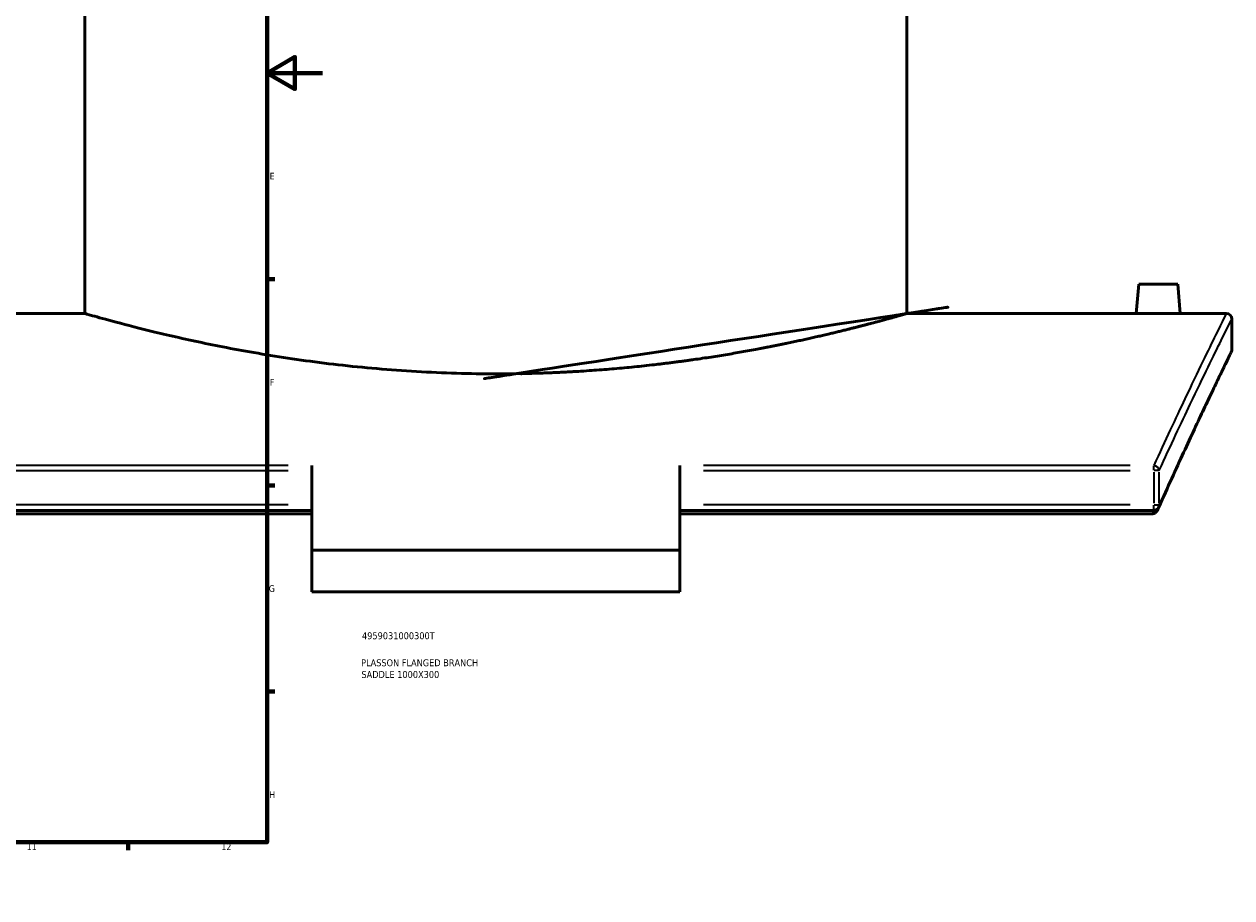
# Model space of a CAD drawing. Header units: millimetres. Extents: x -634 to 1183, y -305 to 935.
# Tile 7 of 12: x 734 to 1168, y 0 to 315. Entities that reach past the tile are written whole.
import ezdxf

# ---------------------------------------------------------------- set-up
doc = ezdxf.new("R2010")
doc.units = ezdxf.units.MM
for name, color, linetype, lineweight in [('Border (ANSI)', 7, 'Continuous', 70), ('Title (ISO)', 7, 'Continuous', 50), ('Visible (ANSI)', 7, 'Continuous', 50), ('Visible Narrow (ANSI)', 7, 'Continuous', 35)]:
    doc.layers.add(name, color=color, linetype=linetype, lineweight=lineweight)
doc.styles.add('Note Text (ANSI)', font='tahoma.ttf')
doc.styles.add('Note Text (ISO)', font='tahoma.ttf')

# ---------------------------------------------------------------- blocks, each defined once
blk = doc.blocks.new('Borders Default Border')
at = {"layer": 'Border (ANSI)'}
for p, q in [((70.08333206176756, 574.000015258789), (70.08333206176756, 576.8000030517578)), ((140.1666641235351, 574.000015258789), (140.1666641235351, 576.8000030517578)), ((210.2499961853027, 574.000015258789), (210.2499961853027, 576.8000030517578)), ((280.3333282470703, 574.000015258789), (280.3333282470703, 576.8000030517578)), ((350.4166793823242, 574.000015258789), (350.4166793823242, 576.8000030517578)), ((490.5833435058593, 574.000015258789), (490.5833435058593, 576.8000030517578)), ((560.6666564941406, 574.000015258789), (560.6666564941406, 576.8000030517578)), ((630.7500076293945, 574.000015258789), (630.7500076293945, 576.8000030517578)), ((700.8333587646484, 574.000015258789), (700.8333587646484, 576.8000030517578)), ((770.9166717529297, 574.000015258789), (770.9166717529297, 576.8000030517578)), ((20, 519.7499847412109), (17.20000028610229, 519.7499847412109)), ((820.999984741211, 519.7499847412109), (823.7999725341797, 519.7499847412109)), ((20, 445.4999923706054), (17.20000028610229, 445.4999923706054)), ((820.999984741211, 445.4999923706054), (823.7999725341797, 445.4999923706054)), ((20, 371.25), (17.20000028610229, 371.25)), ((820.999984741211, 371.25), (823.7999725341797, 371.25)), ((20, 222.7499961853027), (17.20000028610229, 222.7499961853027)), ((820.999984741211, 222.7499961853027), (823.7999725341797, 222.7499961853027)), ((20, 148.5000038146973), (17.20000028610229, 148.5000038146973)), ((820.999984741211, 148.5000038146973), (823.7999725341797, 148.5000038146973)), ((20, 74.25000190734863), (17.20000028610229, 74.25000190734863)), ((820.999984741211, 74.25000190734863), (823.7999725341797, 74.25000190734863)), ((70.08333206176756, 20), (70.08333206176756, 17.20000028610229)), ((140.1666641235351, 20), (140.1666641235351, 17.20000028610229)), ((210.2499961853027, 20), (210.2499961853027, 17.20000028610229)), ((280.3333282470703, 20), (280.3333282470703, 17.20000028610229)), ((350.4166793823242, 20), (350.4166793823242, 17.20000028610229)), ((490.5833435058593, 20), (490.5833435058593, 17.20000028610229)), ((560.6666564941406, 20), (560.6666564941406, 17.20000028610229)), ((630.7500076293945, 20), (630.7500076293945, 17.20000028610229)), ((700.8333587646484, 20), (700.8333587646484, 17.20000028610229)), ((770.9166717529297, 20), (770.9166717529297, 17.20000028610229))]:
    blk.add_line(p, q, dxfattribs=at)
at = {"layer": 'Border (ANSI)', "flags": 128}
for points in [[(420.4999923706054, 594.0000152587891), (420.4999923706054, 574.000015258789), (414.7264862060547, 584.000015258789), (426.2734985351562, 584.000015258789), (420.4999923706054, 574.000015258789)], [(20, 20), (20, 574.000015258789), (820.999984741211, 574.000015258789), (820.999984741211, 20), (20, 20)], [(0, 297.0000076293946), (20, 297.0000076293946), (10, 302.773494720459), (10, 291.2265014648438), (20, 297.0000076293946)], [(840.9999847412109, 297.0000076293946), (820.999984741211, 297.0000076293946), (830.9999847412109, 302.773494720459), (830.9999847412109, 291.2265014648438), (820.999984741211, 297.0000076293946)], [(420.4999923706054, 0), (420.4999923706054, 20), (414.7264862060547, 10), (426.2734985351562, 10), (420.4999923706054, 20)]]:
    blk.add_lwpolyline(points, dxfattribs=at)
at = {"layer": 'Border (ANSI)', "color": 5, "true_color": 0x0000ff, "char_height": 2.399999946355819, "attachment_point": 7, "style": 'Note Text (ANSI)'}
for s, insert in [('1', (34.50022139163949, 574.3999999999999)), ('2', (104.39731425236, 574.3999999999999)), ('3', (174.4614475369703, 574.3494327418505)), ('4', (244.4545406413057, 574.3999999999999)), ('5', (314.6722743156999, 574.3494327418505)), ('6', (384.6922474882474, 574.3494327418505)), ('7', (454.7986208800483, 574.3999999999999)), ('8', (524.8416341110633, 574.3455429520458)), ('9', (594.9153674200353, 574.3533225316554)), ('10', (664.3497352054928, 574.3494327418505)), ('11', (734.4330685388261, 574.3999999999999)), ('12', (804.5164018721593, 574.3999999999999)), ('A', (17.37912944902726, 555.6750000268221)), ('A', (821.5791293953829, 555.6750000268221)), ('B', (17.66755331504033, 481.4250000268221)), ('B', (821.8675532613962, 481.4250000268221)), ('C', (17.51467650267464, 407.1322123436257)), ('C', (821.7146764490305, 407.1322123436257)), ('D', (17.52071377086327, 332.9250000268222)), ('D', (821.7207137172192, 332.9250000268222)), ('E', (17.71423082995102, 258.6750000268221)), ('E', (821.9142307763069, 258.6750000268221)), ('F', (17.77938474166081, 184.4250000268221)), ('F', (821.9793846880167, 184.4250000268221)), ('G', (17.40381752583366, 110.1283225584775)), ('G', (821.6038174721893, 110.1283225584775)), ('H', (17.52557601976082, 35.92500002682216)), ('H', (821.7255759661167, 35.92500002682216)), ('1', (34.50022139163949, 17.20000005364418)), ('2', (104.39731425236, 17.20000005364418)), ('3', (174.4614475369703, 17.14943279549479)), ('4', (244.4545406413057, 17.20000005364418)), ('5', (314.6722743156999, 17.14943279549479)), ('6', (384.6922474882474, 17.14943279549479)), ('7', (454.7986208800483, 17.20000005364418)), ('8', (524.8416341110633, 17.14554300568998)), ('9', (594.9153674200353, 17.15332258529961)), ('10', (664.3497352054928, 17.14943279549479)), ('11', (734.4330685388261, 17.20000005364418)), ('12', (804.5164018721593, 17.20000005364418))]:
    blk.add_mtext(s, dxfattribs=dict(at, insert=insert))
blk = doc.blocks.new('Title Blocks ISO')
at = {"layer": 'Title (ISO)', "color": 232, "true_color": 0xca0064, "style": 'Note Text (ISO)'}
for tag, p in [('PART_NUMBER_001', (34.15585882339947, 73.13494450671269)), ('DESCRIPTION_001', (33.83688029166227, 63.39776635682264)), ('DESCRIPTION_002', (33.96112475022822, 59.17905135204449))]:
    blk.add_attdef(tag, p, '', height=2.5, dxfattribs=at)

msp = doc.modelspace()

# ---------------------------------------------------------------- linework, layer by layer
at = {"layer": 'Visible (ANSI)'}
for p, q in [((755.3764284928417, 210.4146411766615), (755.3764284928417, 390.4146411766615)), ((1051.376428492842, 210.4146411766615), (1051.376428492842, 390.4146411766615)), ((1134.876428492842, 221.0146411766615), (1133.949048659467, 210.4146411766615)), ((1148.876428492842, 221.0146411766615), (1134.876428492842, 221.0146411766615)), ((1148.876428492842, 221.0146411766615), (1149.803808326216, 210.4146411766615)), ((755.3764284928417, 210.4146411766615), (672.8038083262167, 210.4146411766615)), ((1133.949048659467, 210.4146411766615), (1051.376428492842, 210.4146411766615)), ((1166.376428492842, 210.4146411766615), (1149.803808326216, 210.4146411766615)), ((1168.376428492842, 197.4146411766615), (1168.376428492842, 208.4146411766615)), ((837.1264284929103, 155.652581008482), (837.126428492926, 125.1617295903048)), ((969.6264284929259, 125.1617295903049), (969.6264284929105, 155.6525810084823)), ((837.1264284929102, 139.5222066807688), (666.4679488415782, 139.5222066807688)), ((1140.284908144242, 139.5222066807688), (969.6264284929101, 139.5222066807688)), ((837.1264284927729, 138.2274232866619), (667.1450129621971, 138.2274232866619)), ((1139.607844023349, 138.2274232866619), (969.626428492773, 138.2274232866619)), ((969.6264284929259, 125.1617295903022), (837.126428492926, 125.1617295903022)), ((837.126428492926, 110.1617295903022), (837.126428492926, 125.1617295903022)), ((969.6264284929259, 125.1617295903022), (969.6264284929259, 110.1617295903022)), ((969.6264284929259, 110.1617295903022), (837.126428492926, 110.1617295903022))]:
    msp.add_line(p, q, dxfattribs=at)
for centre, start, end in [((1166.376428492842, 208.4146411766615), 0, 90), ((1166.376428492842, 197.4146411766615), 333.9845579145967, 0), ((1140.284908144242, 141.5222066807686), 269.9999999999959, 336.0102658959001)]:
    msp.add_arc(centre, 2, start, end, dxfattribs=at)
for points, knots in [([(1051.376428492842, 210.4146411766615), (1051.376428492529, 210.4146411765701), (1050.476551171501, 210.1535785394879), (1046.705047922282, 209.0884877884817), (1043.834403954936, 208.2851343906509), (1036.265785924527, 206.2642095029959), (1031.56180041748, 205.04664851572), (1020.713260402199, 202.4266976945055), (1014.567924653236, 201.0267685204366), (1001.486910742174, 198.3119675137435), (994.0954550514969, 196.9002663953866), (977.9856044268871, 194.237675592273), (969.2673351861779, 192.9895098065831), (951.0524804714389, 190.9064642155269), (941.5403786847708, 190.0720879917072), (922.3774346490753, 188.9635656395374), (912.7263357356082, 188.6904261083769), (903.3764284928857, 188.6904261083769)], [67.31095072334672, 67.31095072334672, 67.31095072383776, 67.31095072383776, 70.11522444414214, 70.11522444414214, 72.91949816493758, 72.91949816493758, 75.723771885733, 75.723771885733, 78.52804560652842, 78.52804560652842, 81.33301777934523, 81.33301777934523, 84.13798995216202, 84.13798995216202, 86.94296212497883, 86.94296212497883, 89.74793429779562, 89.74793429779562, 89.74793429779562, 89.74793429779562]), ([(903.3764284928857, 188.6904261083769), (894.026521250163, 188.6904261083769), (884.3754223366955, 188.9635656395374), (865.2124783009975, 190.0720879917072), (855.700376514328, 190.9064642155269), (837.4855217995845, 192.9895098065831), (828.7672525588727, 194.237675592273), (812.6574019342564, 196.9002663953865), (805.2659462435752, 198.3119675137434), (792.1849323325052, 201.0267685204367), (786.0395965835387, 202.4266976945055), (775.1910565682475, 205.04664851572), (770.4870710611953, 206.2642095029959), (762.9184530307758, 208.2851343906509), (760.0478090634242, 209.0884877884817), (756.2763058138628, 210.1535785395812), (755.3764284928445, 210.4146411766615), (755.3764284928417, 210.4146411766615)], [0, 0, 0, 0, 2.804972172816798, 2.804972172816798, 5.609944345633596, 5.609944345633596, 8.414916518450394, 8.414916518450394, 11.21988869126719, 11.21988869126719, 14.02416241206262, 14.02416241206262, 16.82843613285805, 16.82843613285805, 19.63270985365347, 19.63270985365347, 22.4369835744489, 22.4369835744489, 22.43698357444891, 22.43698357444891]), ([(1141.876428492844, 210.3535422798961), (1140.880620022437, 210.3535422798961), (1139.818525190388, 210.3567322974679), (1137.864975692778, 210.3682604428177), (1136.973518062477, 210.3764329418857), (1135.566145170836, 210.391776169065), (1134.956361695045, 210.3999421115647), (1134.147814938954, 210.4114569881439), (1133.949048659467, 210.4146411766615), (1133.949048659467, 210.4146411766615)], [2.389756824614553, 2.389756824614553, 2.389756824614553, 2.389756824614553, 2.688499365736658, 2.688499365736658, 2.987241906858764, 2.987241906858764, 3.285938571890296, 3.285938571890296, 3.584635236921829, 3.584635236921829, 3.584635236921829, 3.584635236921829]), ([(1149.803808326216, 210.4146411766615), (1149.803808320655, 210.4146411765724), (1149.605042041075, 210.4114569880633), (1148.796495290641, 210.3999421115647), (1148.18671181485, 210.391776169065), (1146.77933892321, 210.3764329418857), (1145.887881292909, 210.3682604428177), (1143.9343317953, 210.3567322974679), (1142.872236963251, 210.3535422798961), (1141.876428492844, 210.3535422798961)], [5.974392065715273, 5.974392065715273, 5.974392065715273, 5.974392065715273, 6.273088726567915, 6.273088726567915, 6.571785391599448, 6.571785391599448, 6.870527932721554, 6.870527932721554, 7.169270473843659, 7.169270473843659, 7.169270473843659, 7.169270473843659]), ([(1168.173780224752, 196.5374144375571), (1168.173780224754, 196.5374144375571), (1168.079717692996, 196.3447739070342), (1167.70436715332, 195.575041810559), (1167.423079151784, 194.9979493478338), (1166.675975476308, 193.4618132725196), (1166.210161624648, 192.5027715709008), (1165.09847892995, 190.2069000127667), (1164.452613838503, 188.8700752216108), (1162.986992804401, 185.8243599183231), (1162.16724239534, 184.1154775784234), (1160.361566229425, 180.3327299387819), (1159.37564741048, 178.2588755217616), (1157.246712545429, 173.754339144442), (1156.103704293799, 171.3236701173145), (1153.670808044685, 166.114372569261), (1152.380917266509, 163.3357346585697), (1149.665439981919, 157.4398157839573), (1148.239858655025, 154.3225414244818), (1145.265275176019, 147.7595007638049), (1143.716281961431, 144.3137499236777), (1142.112144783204, 140.7090607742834)], [26.13546963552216, 26.13546963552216, 26.13546963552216, 26.13546963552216, 28.54513968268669, 28.54513968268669, 30.95480972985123, 30.95480972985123, 33.36447977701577, 33.36447977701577, 35.77414982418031, 35.77414982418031, 38.18381987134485, 38.18381987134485, 40.59348991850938, 40.59348991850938, 43.00315996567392, 43.00315996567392, 45.41283001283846, 45.41283001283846, 47.82250006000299, 47.82250006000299, 50.23217010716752, 50.23217010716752, 50.23217010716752, 50.23217010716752]), ([(1141.816207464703, 140.0436547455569), (1141.674048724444, 139.7238226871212), (1141.504701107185, 139.4326246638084), (1141.155298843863, 138.9715625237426), (1140.964068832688, 138.7672025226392), (1140.603820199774, 138.5002515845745), (1140.450090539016, 138.4113071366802), (1140.284908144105, 138.3505949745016)], [-0.2362752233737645, -0.2362752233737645, -0.2362752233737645, -0.2362752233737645, -0.1366502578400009, -0.1366502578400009, -0.0527959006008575, -0.0527959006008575, 0, 0, 0, 0])]:
    msp.add_open_spline(points, degree=3, knots=knots, dxfattribs=at)
for points in [[(1141.816207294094, 140.0436550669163), (1141.915059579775, 140.266054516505), (1142.013705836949, 140.4878568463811), (1142.112144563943, 140.7090608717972)], [(1139.607844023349, 138.2274232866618), (1139.839098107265, 138.2274232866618), (1140.067738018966, 138.2707749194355), (1140.284908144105, 138.3505949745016)]]:
    msp.add_open_spline(points, degree=3, dxfattribs=at)
at = {"layer": 'Visible Narrow (ANSI)'}
for p, q in [((828.5935045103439, 155.6525810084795), (675.000872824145, 155.6525810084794)), ((675.0008728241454, 153.8652492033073), (828.5935045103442, 153.8652492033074)), ((1131.751984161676, 155.6525810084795), (978.1593524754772, 155.6525810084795)), ((978.1593524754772, 153.8652492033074), (1131.751984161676, 153.8652492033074)), ((1140.284908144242, 153.9757378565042), (1140.284908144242, 155.6002716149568)), ((1140.284908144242, 153.2480970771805), (1140.284908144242, 142.1393588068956)), ((1142.199685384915, 153.8652492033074), (1140.419314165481, 153.8652492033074)), ((1142.234173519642, 142.1393588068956), (1142.234173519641, 153.2480970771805)), ((828.5935045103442, 141.5222066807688), (675.0008728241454, 141.5222066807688)), ((1131.751984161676, 141.5222066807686), (978.1593524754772, 141.5222066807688)), ((1140.284908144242, 139.5283720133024), (1140.284908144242, 141.365288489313)), ((1140.419314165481, 141.5222066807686), (1142.199685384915, 141.5222066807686))]:
    msp.add_line(p, q, dxfattribs=at)
for centre, major_axis, ratio, start_param, end_param in [((1140.284908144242, 153.8652492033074), (-1.818822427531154, 0.83179623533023), 0.8754221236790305, 3.696514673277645, 5.01969070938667), ((1140.284908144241, 141.522206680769), (1.82723663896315, -0.8131459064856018), 0.870715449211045, 0.0236240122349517, 0.4488562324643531)]:
    msp.add_ellipse(centre, major_axis=major_axis, ratio=ratio, start_param=start_param, end_param=end_param, dxfattribs=at)
for points, knots in [([(1166.376428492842, 210.4146411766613), (1166.376428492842, 210.4146411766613), (1166.376428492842, 210.414641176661), (1166.376428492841, 210.4146411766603), (1166.376427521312, 210.4146392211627), (1165.065786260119, 207.7912482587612), (1159.986379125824, 197.4492414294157), (1156.220853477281, 189.7353490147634), (1148.169898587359, 172.7520103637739), (1144.413920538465, 164.7163619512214), (1140.284908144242, 155.6525810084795)], [-30.33488741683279, -30.33488741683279, -30.33488741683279, -30.33488741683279, -30.334884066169, -30.334884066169, -30.334884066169, -21.38793023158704, -21.38793023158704, -12.44098138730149, -12.44098138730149, -6.279637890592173, -6.279637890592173, -6.279637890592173, -6.279637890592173]), ([(1142.234173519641, 153.8652492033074), (1146.37120413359, 162.8938078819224), (1150.134496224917, 170.8982730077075), (1158.201106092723, 187.8156569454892), (1161.973953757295, 195.4995924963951), (1167.063237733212, 205.8014361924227), (1168.376427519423, 208.414639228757), (1168.376428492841, 208.4146411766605), (1168.376428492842, 208.4146411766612), (1168.376428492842, 208.4146411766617), (1168.376428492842, 208.4146411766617)], [6.279637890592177, 6.279637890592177, 6.279637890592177, 6.279637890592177, 12.44098138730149, 12.44098138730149, 21.38793023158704, 21.38793023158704, 30.334884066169, 30.334884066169, 30.334884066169, 30.3348874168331, 30.3348874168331, 30.3348874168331, 30.3348874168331]), ([(1168.376428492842, 197.4146411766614), (1168.376428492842, 197.4146411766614), (1168.376428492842, 197.4146411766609), (1168.376428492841, 197.4146411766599), (1168.376427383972, 197.4146389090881), (1167.10823471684, 194.8360036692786), (1162.194350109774, 184.6686054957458), (1158.551748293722, 177.0843426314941), (1150.526699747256, 159.8670740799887), (1146.5835857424, 151.2768911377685), (1142.234173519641, 141.5222066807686)], [26.13546963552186, 26.13546963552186, 26.13546963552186, 26.13546963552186, 26.13547351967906, 26.13547351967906, 26.13547351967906, 34.92750572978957, 34.92750572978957, 43.71953291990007, 43.71953291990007, 50.23217010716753, 50.23217010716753, 50.23217010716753, 50.23217010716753])]:
    msp.add_open_spline(points, degree=3, knots=knots, dxfattribs=at)
msp.add_open_spline([(1140.185496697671, 139.5223610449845), (1139.993729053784, 139.0929679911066), (1139.801174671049, 138.6613192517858), (1139.607844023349, 138.2274232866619)], degree=3, dxfattribs=at)

# ---------------------------------------------------------------- block references
msp.add_blockref('Borders Default Border', (0, 0))
msp.add_blockref('Title Blocks ISO', (821, 20)).add_auto_attribs({'PART_NUMBER_001': '4959031000300T', 'DESCRIPTION_001': 'PLASSON FLANGED BRANCH', 'DESCRIPTION_002': 'SADDLE 1000X300'})

doc.saveas('drawing.dxf')
